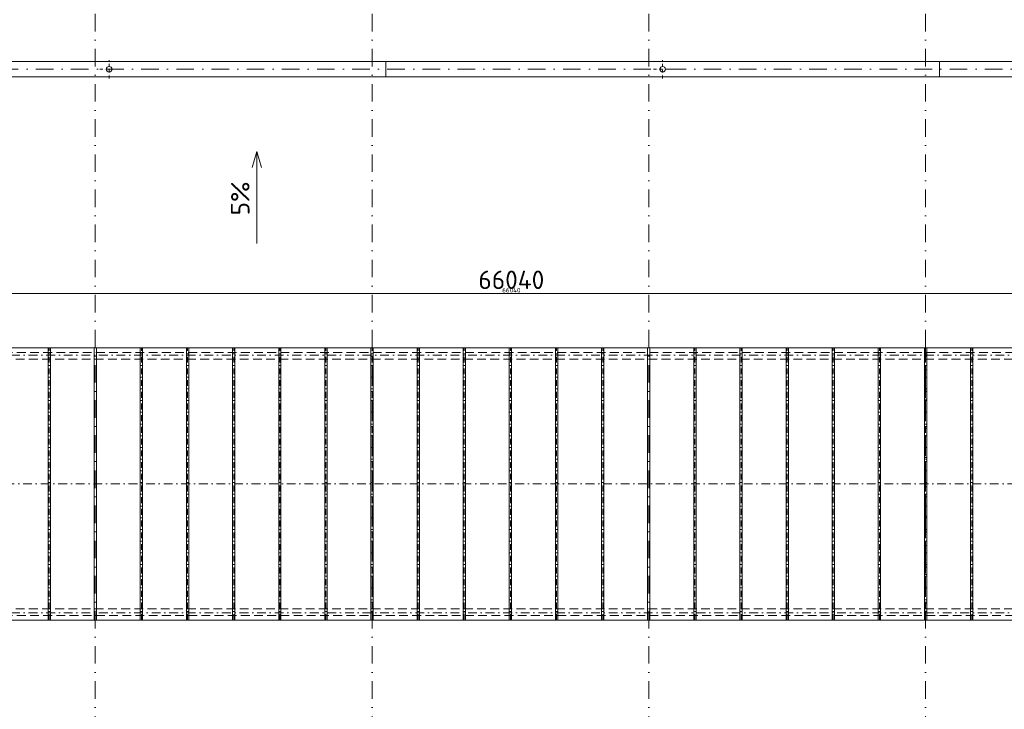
# Model space of a CAD drawing. Header units: millimetres. Extents: x -916886 to 3713765, y -2985421 to 1675785.
# Tile 147 of 256: x 100910 to 122257, y 199411 to 214375. Entities that reach past the tile are written whole.
import ezdxf

# ---------------------------------------------------------------- set-up
doc = ezdxf.new("R2010")
doc.units = ezdxf.units.MM
for name, pattern in [('CENTERX2', [101.6, 63.5, -12.7, 12.7, -12.7]), ('DASHDOT', [25.4, 12.7, -6.35, 0, -6.35]), ('ČÁRKOVANÁ', [19.05, 12.7, -6.35])]:
    doc.linetypes.add(name, pattern=pattern)
doc.layers.get('Defpoints').update_dxf_attribs({"color": 8})
for name, color, linetype, lineweight in [('A99_N_kce-pohl', 1, 'Continuous', 9), ('A99_N_koty-200', 5, 'Continuous', 5), ('A99_N_koty-200 @ 200', 5, 'Continuous', 5), ('A99_N_koty-200 @ 50 (2)', 5, 'Continuous', 5), ('A99_N_koty-vysk', 160, 'Continuous', 9), ('A99_S_osy', 1, 'CENTERX2', 5)]:
    doc.layers.add(name, color=color, linetype=linetype, lineweight=lineweight)
doc.styles.add('A99_kota', font='isocpeur.ttf', dxfattribs={"height": 2})
doc.styles.add('ad_popis 100', font='isocpeur.ttf', dxfattribs={"height": 200})
doc.dimstyles.new('A99_kota_200 new', dxfattribs={"dimscale": 200, "dimtxt": 2, "dimasz": 1.2, "dimexe": 0.5, "dimexo": 1.5, "dimgap": 0.5, "dimtad": 1, "dimdec": 0, "dimzin": 3, "dimdsep": 46, "dimtxsty": 'A99_kota', "dimblk": 'ARCHTICK', "dimcen": 2.5, "dimazin": 2, "dimtfac": 0.75, "dimtdec": 0, "dimtix": 1, "dimtmove": 2, "dimatfit": 0, "dimfxl": 0, "dimtolj": 1, "dimtzin": 0, "dimlwd": 5, "dimlwe": 5, "dimarcsym": 0})

# ---------------------------------------------------------------- blocks, each defined once
blk = doc.blocks.new('_ArchTick')
at = {"color": 0, "linetype": 'ByBlock', "const_width": 0.15}
blk.add_lwpolyline([(-0.5, -0.5), (0.5, 0.5)], dxfattribs=at)
blk = doc.blocks.new('*D4110')
at = {"layer": 'A99_N_koty-200', "color": 0, "linetype": 'Continuous', "lineweight": 5, "transparency": 16777216}
for p, q in [((78550, 207630), (78550, 208530)), ((144590, 208430), (78550, 208430)), ((144590, 207630), (144590, 208530))]:
    blk.add_line(p, q, dxfattribs=at)
at = {"layer": 'Defpoints', "color": 0, "linetype": 'Continuous', "lineweight": 0, "transparency": 16777216}
for p in [(78550, 208430), (78550, 207255), (144590, 207255)]:
    blk.add_point(p, dxfattribs=at)
at = {"layer": 'A99_N_koty-200', "color": 0, "linetype": 'Continuous', "lineweight": 5, "transparency": 16777216, "xscale": 240, "yscale": 240, "zscale": 240, "rotation": 180}
blk.add_blockref('_ArchTick', (78550, 208430), dxfattribs=at)
at = {"layer": 'A99_N_koty-200', "color": 0, "linetype": 'Continuous', "lineweight": 5, "transparency": 16777216, "xscale": 240, "yscale": 240, "zscale": 240}
blk.add_blockref('_ArchTick', (144590, 208430), dxfattribs=at)
at = {"layer": 'A99_N_koty-200', "color": 0, "linetype": 'Continuous', "transparency": 16777216, "insert": (111570, 208730), "char_height": 400, "attachment_point": 5, "style": 'A99_kota'}
blk.add_mtext('\\A1;66040', dxfattribs=at)
blk = doc.blocks.new('*D4111')
at = {"layer": 'A99_N_koty-200', "color": 0, "linetype": 'Continuous', "lineweight": 5, "transparency": 16777216}
for p, q in [((78550, 208230), (78550, 208455)), ((144590, 208430), (78550, 208430)), ((144590, 208230), (144590, 208455))]:
    blk.add_line(p, q, dxfattribs=at)
at = {"layer": 'Defpoints', "color": 0, "linetype": 'Continuous', "lineweight": 0, "transparency": 16777216}
for p in [(78550, 208430), (78550, 207255), (144590, 207255)]:
    blk.add_point(p, dxfattribs=at)
at = {"layer": 'A99_N_koty-200', "color": 0, "linetype": 'Continuous', "lineweight": 5, "transparency": 16777216, "xscale": 60, "yscale": 60, "zscale": 60, "rotation": 180}
blk.add_blockref('_ArchTick', (78550, 208430), dxfattribs=at)
at = {"layer": 'A99_N_koty-200', "color": 0, "linetype": 'Continuous', "lineweight": 5, "transparency": 16777216, "xscale": 60, "yscale": 60, "zscale": 60}
blk.add_blockref('_ArchTick', (144590, 208430), dxfattribs=at)
at = {"layer": 'A99_N_koty-200', "color": 0, "linetype": 'Continuous', "transparency": 16777216, "insert": (111570, 208505), "char_height": 100, "attachment_point": 5, "style": 'A99_kota'}
blk.add_mtext('\\A1;66040', dxfattribs=at)
blk = doc.blocks.new('*U5077')
at = {"layer": 'A99_N_koty-200 @ 200', "linetype": 'Continuous'}
dim = blk.add_linear_dim(base=(78550, 208430), p1=(144590, 207255), p2=(78550, 207255), angle=180, dimstyle='A99_kota_200 new', override={"dimscale": 200, "dimtix": 1, "dimtofl": 1, "dimtmove": 2, "dimatfit": 0}, dxfattribs=at)
dim.commit()
dim.dimension.update_dxf_attribs({"geometry": '*D4110', "text_midpoint": (111570, 208730)})
at = {"layer": 'A99_N_koty-200 @ 50 (2)', "linetype": 'Continuous'}
dim = blk.add_linear_dim(base=(78550, 208430), p1=(144590, 207255), p2=(78550, 207255), angle=180, dimstyle='A99_kota_200 new', override={"dimscale": 50, "dimtix": 1, "dimtofl": 1, "dimtmove": 2, "dimatfit": 0}, dxfattribs=at)
dim.commit()
dim.dimension.update_dxf_attribs({"geometry": '*D4111', "text_midpoint": (111570, 208505)})

msp = doc.modelspace()

# ---------------------------------------------------------------- linework, layer by layer
at = {"layer": 'A99_N_kce-pohl', "linetype": 'Continuous', "lineweight": 9}
for p, q in [((101525, 201345), (101525, 207255)), ((101575, 201345), (101575, 207255)), ((102525, 201345), (102525, 207255)), ((102575, 201345), (102575, 207255)), ((103525, 201345), (103525, 207255)), ((103575, 201345), (103575, 207255)), ((104525, 201345), (104525, 207255)), ((104575, 201345), (104575, 207255)), ((105525, 201345), (105525, 207255)), ((105575, 201345), (105575, 207255)), ((106525, 201345), (106525, 207255)), ((106575, 201345), (106575, 207255)), ((107525, 201345), (107525, 207255)), ((107575, 201345), (107575, 207255)), ((108525, 201345), (108525, 207255)), ((108575, 201345), (108575, 207255)), ((109525, 201345), (109525, 207255)), ((109575, 201345), (109575, 207255)), ((110525, 201345), (110525, 207255)), ((110575, 201345), (110575, 207255)), ((111525, 201345), (111525, 207255)), ((111575, 201345), (111575, 207255)), ((112525, 201345), (112525, 207255)), ((112575, 201345), (112575, 207255)), ((113525, 201345), (113525, 207255)), ((113575, 201345), (113575, 207255)), ((114525, 201345), (114525, 207255)), ((114575, 201345), (114575, 207255)), ((115525, 201345), (115525, 207255)), ((115575, 201345), (115575, 207255)), ((116525, 201345), (116525, 207255)), ((116575, 201345), (116575, 207255)), ((117525, 201345), (117525, 207255)), ((117575, 201345), (117575, 207255)), ((118525, 201345), (118525, 207255)), ((118575, 201345), (118575, 207255)), ((119525, 201345), (119525, 207255)), ((119575, 201345), (119575, 207255)), ((120525, 201345), (120525, 207255)), ((120575, 201345), (120575, 207255)), ((121525, 201345), (121525, 207255)), ((121575, 201345), (121575, 207255))]:
    msp.add_line(p, q, dxfattribs=at)
at = {"layer": 'A99_N_kce-pohl', "color": 7, "linetype": 'DASHDOT', "lineweight": 5, "ltscale": 5}
for points in [[(102850, 213100), (102850, 213500)], [(114850, 213100), (114850, 213500)], [(102650, 213300), (103050, 213300)], [(114650, 213300), (115050, 213300)]]:
    msp.add_lwpolyline(points, dxfattribs=at)
at = {"layer": 'A99_N_kce-pohl', "color": 7, "linetype": 'Continuous', "ltscale": 25}
msp.add_lwpolyline([(150690, 213135), (150690, 213465), (6000, 213465), (6000, 213135)], close=True, dxfattribs=at)
at = {"layer": 'A99_N_kce-pohl', "color": 7, "linetype": 'Continuous', "lineweight": 5}
for points in [[(108850, 213135), (108850, 213465)], [(120850, 213135), (120850, 213465)]]:
    msp.add_lwpolyline(points, dxfattribs=at)
at = {"layer": 'A99_N_kce-pohl', "linetype": 'ČÁRKOVANÁ', "lineweight": 9, "ltscale": 15}
for points in [[(144760, 207155), (11790, 207155)], [(144450, 207005.3), (12100, 207005.3)], [(144450, 201594.7), (12100, 201594.7)], [(144760, 201445), (11790, 201445)]]:
    msp.add_lwpolyline(points, dxfattribs=at)
at = {"layer": 'A99_N_kce-pohl', "linetype": 'Continuous', "lineweight": 9}
msp.add_lwpolyline([(11930, 207255), (144620, 207255), (144620, 201345), (11930, 201345)], close=True, dxfattribs=at)
for points in [[(101525, 204675), (101525, 204495)], [(101575, 204675), (101575, 204495)], [(102525, 204675), (102525, 204495)], [(102575, 204675), (102575, 204495)], [(103525, 204675), (103525, 204495)], [(103575, 204675), (103575, 204495)], [(104525, 204675), (104525, 204495)], [(104575, 204675), (104575, 204495)], [(105525, 204675), (105525, 204495)], [(105575, 204675), (105575, 204495)], [(106525, 204675), (106525, 204495)], [(106575, 204675), (106575, 204495)], [(107525, 204675), (107525, 204495)], [(107575, 204675), (107575, 204495)], [(108525, 204675), (108525, 204495)], [(108575, 204675), (108575, 204495)], [(109525, 204675), (109525, 204495)], [(109575, 204675), (109575, 204495)], [(110525, 204675), (110525, 204495)], [(110575, 204675), (110575, 204495)], [(111525, 204675), (111525, 204495)], [(111575, 204675), (111575, 204495)], [(112525, 204675), (112525, 204495)], [(112575, 204675), (112575, 204495)], [(113525, 204675), (113525, 204495)], [(113575, 204675), (113575, 204495)], [(114525, 204675), (114525, 204495)], [(114575, 204675), (114575, 204495)], [(115525, 204675), (115525, 204495)], [(115575, 204675), (115575, 204495)], [(116525, 204675), (116525, 204495)], [(116575, 204675), (116575, 204495)], [(117525, 204675), (117525, 204495)], [(117575, 204675), (117575, 204495)], [(118525, 204675), (118525, 204495)], [(118575, 204675), (118575, 204495)], [(119525, 204675), (119525, 204495)], [(119575, 204675), (119575, 204495)], [(120525, 204675), (120525, 204495)], [(120575, 204675), (120575, 204495)], [(121525, 204675), (121525, 204495)], [(121575, 204675), (121575, 204495)]]:
    msp.add_lwpolyline(points, dxfattribs=at)
at = {"layer": 'A99_N_kce-pohl', "color": 7, "linetype": 'Continuous'}
for centre in [(102850, 213300), (114850, 213300)]:
    msp.add_circle(centre, 60, dxfattribs=at)
at = {"layer": 'A99_N_koty-vysk'}
for points in [[(106050, 211518), (105950, 211168)], [(106050, 211518), (106050, 209518)], [(106050, 211518), (106150, 211168)]]:
    msp.add_lwpolyline(points, dxfattribs=at)
at = {"layer": 'A99_S_osy', "linetype": 'DASHDOT', "lineweight": 5, "ltscale": 10}
for p, q in [((101550, 201345), (101550, 207255)), ((103550, 201345), (103550, 207255)), ((104550, 201345), (104550, 207255)), ((105550, 201345), (105550, 207255)), ((106550, 201345), (106550, 207255)), ((107550, 201345), (107550, 207255)), ((108550, 201345), (108550, 207255)), ((109550, 201345), (109550, 207255)), ((110550, 201345), (110550, 207255)), ((111550, 201345), (111550, 207255)), ((112550, 201345), (112550, 207255)), ((113550, 201345), (113550, 207255)), ((115550, 201345), (115550, 207255)), ((116550, 201345), (116550, 207255)), ((117550, 201345), (117550, 207255)), ((118550, 201345), (118550, 207255)), ((119550, 201345), (119550, 207255)), ((120550, 201345), (120550, 207255)), ((121550, 201345), (121550, 207255))]:
    msp.add_line(p, q, dxfattribs=at)
at = {"layer": 'A99_S_osy', "linetype": 'DASHDOT', "lineweight": 5, "ltscale": 25}
msp.add_line((120550, 207255), (120550, 201345), dxfattribs=at)
at = {"layer": 'A99_S_osy', "linetype": 'DASHDOT', "lineweight": 5, "ltscale": 30}
for points in [[(102550, 264800), (102550, 146890)], [(108550, 264800), (108550, 176462.5)], [(114550, 264800), (114550, 146890)], [(120550, 264800), (120550, 176462.5)], [(179375, 213300), (4375, 213300)]]:
    msp.add_lwpolyline(points, dxfattribs=at)
at = {"layer": 'A99_S_osy', "linetype": 'DASHDOT', "lineweight": 5, "ltscale": 15}
for points in [[(144740, 207095), (11865, 207095)], [(144620, 204300), (11930, 204300)], [(144740, 201505), (11865, 201505)]]:
    msp.add_lwpolyline(points, dxfattribs=at)

# ---------------------------------------------------------------- block references
at = {"layer": 'A99_N_koty-200', "color": 4, "linetype": 'Continuous', "lineweight": 0}
msp.add_blockref('*U5077', (0, 0), dxfattribs=at)

# ---------------------------------------------------------------- texts
at = {"layer": 'A99_N_koty-vysk', "insert": (105492.7, 210865), "char_height": 400, "attachment_point": 3, "rotation": 90, "style": 'ad_popis 100'}
msp.add_mtext_dynamic_manual_height_columns('5%', width=140, gutter_width=2000, heights=[0], dxfattribs=at)

doc.saveas('drawing.dxf')
